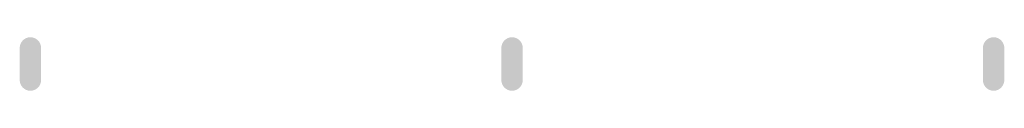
# Model space of a CAD drawing. Header units: millimetres. Extents: x 7664 to 164140, y -76078 to 31107.
# Tile 4 of 9: x 7697 to 8065, y 722 to 742. Entities that reach past the tile are written whole.
import ezdxf

# ---------------------------------------------------------------- set-up
doc = ezdxf.new("R2010")
doc.units = ezdxf.units.MM
doc.layers.add('Sezione', color=1, linetype='Continuous', lineweight=50)

msp = doc.modelspace()

# ---------------------------------------------------------------- hatches: boundary and pattern name
at = {"layer": 'Sezione', "true_color": 0x7f7f7f}
h = msp.add_hatch(color=8, dxfattribs=at)
h.dxf.hatch_style = 2
edge = h.paths.add_edge_path()
edge.add_spline(control_points=[(7696.97, 725.71), (7696.97, 725.71), (7696.97, 737.71), (7696.97, 737.71), (7696.97, 739.92), (7698.76, 741.71), (7700.97, 741.71), (7703.17, 741.71), (7704.97, 739.92), (7704.97, 737.71), (7704.97, 737.71), (7704.97, 725.71), (7704.97, 725.71), (7704.97, 723.5), (7703.17, 721.71), (7700.97, 721.71), (7698.76, 721.71), (7696.97, 723.5), (7696.97, 725.71)], knot_values=[0, 0, 0, 0, 0.352778, 0.352778, 0.352778, 0.705556, 0.705556, 0.705556, 1.058333, 1.058333, 1.058333, 1.411111, 1.411111, 1.411111, 1.763889, 1.763889, 1.763889, 2.116667, 2.116667, 2.116667, 2.116667], degree=3, periodic=0)
edge.add_line((7696.97, 725.71), (7696.97, 725.71))
h = msp.add_hatch(color=8, dxfattribs=at)
h.dxf.hatch_style = 2
edge = h.paths.add_edge_path()
edge.add_spline(control_points=[(7876.98, 725.71), (7876.98, 725.71), (7876.98, 737.71), (7876.98, 737.71), (7876.98, 739.92), (7878.78, 741.71), (7880.98, 741.71), (7883.19, 741.71), (7884.98, 739.92), (7884.98, 737.71), (7884.98, 737.71), (7884.98, 725.71), (7884.98, 725.71), (7884.98, 723.5), (7883.19, 721.71), (7880.98, 721.71), (7878.78, 721.71), (7876.98, 723.5), (7876.98, 725.71)], knot_values=[0, 0, 0, 0, 0.352778, 0.352778, 0.352778, 0.705556, 0.705556, 0.705556, 1.058333, 1.058333, 1.058333, 1.411111, 1.411111, 1.411111, 1.763889, 1.763889, 1.763889, 2.116667, 2.116667, 2.116667, 2.116667], degree=3, periodic=0)
edge.add_line((7876.98, 725.71), (7876.98, 725.71))
h = msp.add_hatch(color=8, dxfattribs=at)
h.dxf.hatch_style = 2
edge = h.paths.add_edge_path()
edge.add_spline(control_points=[(8056.97, 725.71), (8056.97, 725.71), (8056.97, 737.71), (8056.97, 737.71), (8056.97, 739.92), (8058.76, 741.71), (8060.97, 741.71), (8063.17, 741.71), (8064.97, 739.92), (8064.97, 737.71), (8064.97, 737.71), (8064.97, 725.71), (8064.97, 725.71), (8064.97, 723.5), (8063.17, 721.71), (8060.97, 721.71), (8058.76, 721.71), (8056.97, 723.5), (8056.97, 725.71)], knot_values=[0, 0, 0, 0, 0.352778, 0.352778, 0.352778, 0.705556, 0.705556, 0.705556, 1.058333, 1.058333, 1.058333, 1.411111, 1.411111, 1.411111, 1.763889, 1.763889, 1.763889, 2.116667, 2.116667, 2.116667, 2.116667], degree=3, periodic=0)
edge.add_line((8056.97, 725.71), (8056.97, 725.71))

doc.saveas('drawing.dxf')
